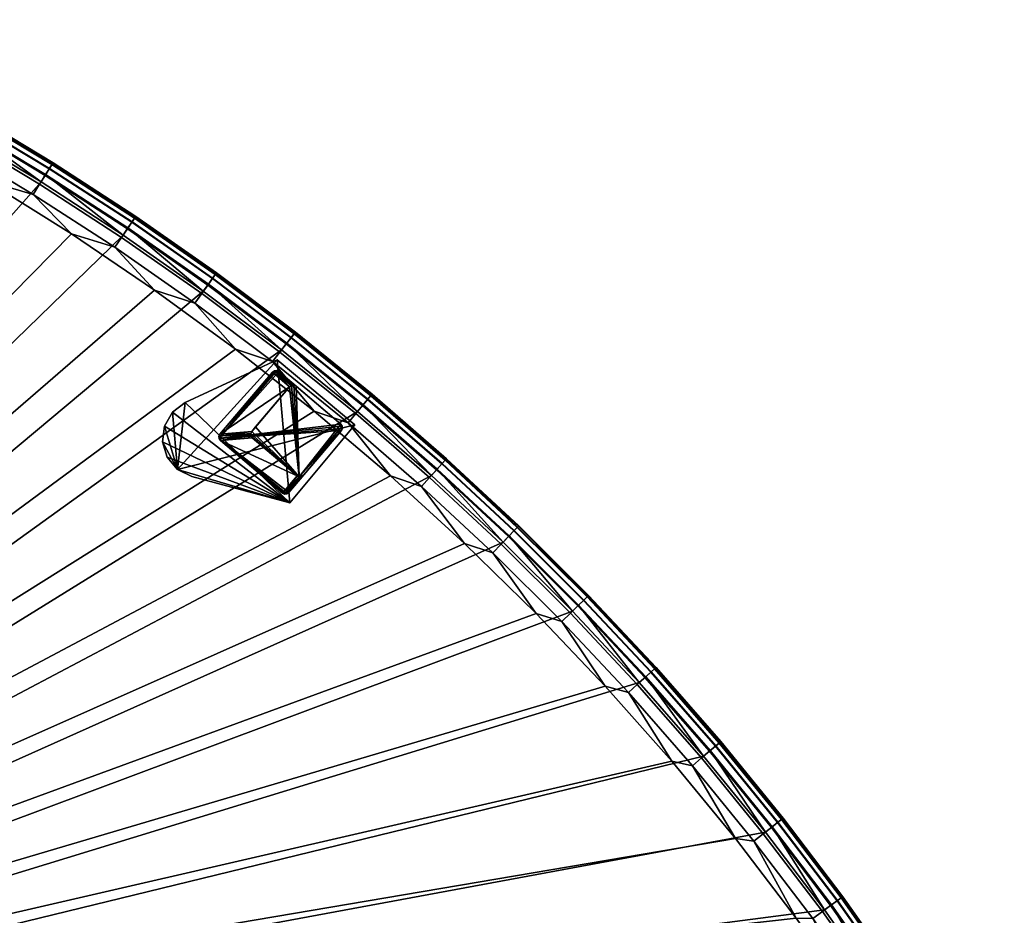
# Model space of a CAD drawing. Header units: inches. Extents: x 0 to 54.6, y -45.5 to 0.
# Tile 135 of 135: x 32.6 to 54.4, y -26.2 to -6.4. Entities that reach past the tile are written whole.
import ezdxf

# ---------------------------------------------------------------- set-up
doc = ezdxf.new("R2010")
doc.units = ezdxf.units.IN
doc.header["$LTSCALE"] = 0.03937
doc.header["$MEASUREMENT"] = 0
for name, color, linetype in [('A-FURN-3-ST', 151, 'Continuous'), ('A-FURN-3-ST-LG', 252, 'Continuous'), ('A-FURN-3-ST-LGHW', 32, 'Continuous')]:
    doc.layers.add(name, color=color, linetype=linetype)

msp = doc.modelspace()

# ---------------------------------------------------------------- meshes
at = {"layer": 'A-FURN-3-ST'}
mesh = msp.add_polyface(dxfattribs=at)
corners = [(33.785, -11.134, 18), (32.938, -10.257, 17.963), (31.905, -9.957, 18), (31.092, -9.147, 17.963), (29.984, -8.848, 18), (29.208, -8.103, 17.963), (28.025, -7.809, 18), (35.18, -10.784, 17.185), (35.201, -10.753, 16.901), (33.35, -9.597, 17.185), (33.292, -9.69, 17.45), (35.118, -10.875, 17.45), (33.199, -9.838, 17.678), (35.021, -11.02, 17.678), (33.079, -10.032, 17.853), (34.893, -11.209, 17.853), (33.37, -9.565, 16.901), (31.481, -8.474, 17.185), (31.426, -8.569, 17.45), (31.338, -8.72, 17.678), (31.224, -8.918, 17.853), (31.5, -8.441, 16.901), (29.573, -7.416, 17.185), (29.522, -7.513, 17.45), (29.44, -7.668, 17.678), (29.333, -7.869, 17.853), (29.591, -7.383, 16.901), (35.206, -10.745, 5.5), (33.375, -9.557, 5.5), (31.504, -8.434, 5.5), (29.595, -7.375, 5.5), (27.647, -6.391, 16.901), (35.185, -10.777, 5.309), (33.355, -9.59, 5.309), (31.485, -8.466, 5.309), (29.577, -7.409, 5.309), (31.431, -8.56, 5.147), (29.526, -7.504, 5.147), (31.35, -8.701, 5.038), (29.45, -7.648, 5.038), (29.36, -7.817, 5), (31.254, -8.867, 5), (33.11, -9.981, 5), (33.211, -9.819, 5.038), (34.926, -11.16, 5), (35.124, -10.867, 5.147), (35.033, -11.001, 5.038), (33.297, -9.682, 5.147)]
mesh.append_faces([[corners[k] for k in face] for face in [(0, 1, 2), (2, 1, 3), (2, 3, 4), (4, 3, 5), (4, 5, 6), (7, 8, 9), (7, 9, 10, 11), (11, 10, 12, 13), (13, 12, 14, 15), (8, 16, 9), (9, 16, 17), (9, 17, 18, 10), (10, 18, 19, 12), (12, 19, 20, 14), (14, 20, 3, 1), (16, 21, 17), (17, 21, 22), (17, 22, 23, 18), (18, 23, 24, 19), (19, 24, 25, 20), (20, 25, 5, 3), (21, 26, 22), (8, 27, 28), (8, 28, 16), (16, 28, 29), (16, 29, 21), (21, 29, 26), (26, 29, 30), (26, 30, 31), (27, 32, 28), (28, 32, 33), (28, 33, 29), (29, 33, 34), (29, 34, 35), (35, 34, 36, 37), (37, 36, 38, 39), (39, 38, 40), (40, 38, 41), (41, 38, 42), (42, 38, 43), (42, 43, 44), (30, 29, 35), (45, 46, 43, 47), (47, 43, 38, 36), (32, 45, 47, 33), (33, 47, 36, 34)]])
mesh = msp.add_polyface(dxfattribs=at)
corners = [(40.847, -16.491, 18), (41.535, -16.722, 17.963), (39.908, -15.312, 17.963), (39.154, -15.058, 18), (38.232, -13.958, 17.963), (41.865, -16.355, 17.678), (40.224, -14.933, 17.678), (40.078, -15.108, 17.853), (41.712, -16.525, 17.853), (42.08, -16.115, 16.901), (40.431, -14.686, 16.901), (40.407, -14.715, 17.185), (38.71, -13.345, 17.185), (38.535, -13.569, 17.678), (38.395, -13.749, 17.853), (40.437, -14.679, 5.5), (42.06, -16.137, 5.309), (40.412, -14.708, 5.309), (40.115, -15.063, 5), (38.549, -13.551, 5.038), (40.238, -14.916, 5.038), (41.752, -16.481, 5), (16.283, -31.466, 5), (14.784, -30.736, 5), (54.008, -31.53, 5), (52.886, -29.678, 5), (51.7, -27.867, 5), (50.452, -26.097, 5), (49.144, -24.372, 5), (47.776, -22.693, 5), (46.352, -21.063, 5), (44.872, -19.483, 5), (43.338, -17.955, 5), (38.431, -13.702, 5), (36.701, -12.401, 5), (34.926, -11.16, 5), (33.11, -9.981, 5), (31.254, -8.867, 5), (29.36, -7.817, 5), (16.558, -30.932, 18), (53.481, -31.834, 18), (15.034, -30.19, 18), (52.33, -29.938, 18), (51.112, -28.085, 18), (49.828, -26.276, 18), (48.481, -24.515, 18), (47.071, -22.803, 18), (45.601, -21.142, 18), (44.072, -19.535, 18), (42.487, -17.985, 18), (37.412, -13.686, 18), (35.621, -12.377, 18), (33.785, -11.134, 18), (31.905, -9.957, 18), (29.984, -8.848, 18), (13.477, -29.521, 18), (28.025, -7.809, 18)]
mesh.append_faces([[corners[k] for k in face] for face in [(0, 1, 2), (0, 2, 3), (3, 2, 4), (5, 6, 7, 8), (8, 7, 2, 1), (9, 10, 11), (11, 10, 12), (6, 13, 14, 7), (7, 14, 4, 2), (15, 16, 17), (18, 19, 20), (18, 20, 21), (22, 23, 24), (24, 23, 25), (25, 23, 26), (26, 23, 27), (27, 23, 28), (28, 23, 29), (29, 23, 30), (30, 23, 31), (31, 23, 32), (32, 23, 21), (21, 23, 18), (18, 23, 33), (33, 23, 34), (34, 23, 35), (35, 23, 36), (36, 23, 37), (37, 23, 38), (39, 40, 41), (41, 40, 42), (41, 42, 43), (43, 44, 41), (41, 44, 45), (41, 45, 46), (46, 47, 41), (41, 47, 48), (41, 48, 49), (49, 0, 41), (41, 0, 3), (41, 3, 50), (50, 51, 41), (41, 51, 52), (41, 52, 53), (53, 54, 41), (55, 54, 56)]])
mesh = msp.add_polyface(dxfattribs=at)
corners = [(39.154, -15.058, 18), (38.232, -13.958, 17.963), (37.412, -13.686, 18), (36.511, -12.663, 17.963), (35.621, -12.377, 18), (34.745, -11.429, 17.963), (33.785, -11.134, 18), (32.938, -10.257, 17.963), (40.407, -14.715, 17.185), (38.71, -13.345, 17.185), (38.643, -13.431, 17.45), (40.336, -14.799, 17.45), (38.535, -13.569, 17.678), (40.224, -14.933, 17.678), (40.431, -14.686, 16.901), (38.733, -13.315, 16.901), (36.967, -12.034, 17.185), (36.903, -12.123, 17.45), (36.8, -12.264, 17.678), (36.666, -12.449, 17.853), (38.395, -13.749, 17.853), (36.989, -12.003, 16.901), (35.18, -10.784, 17.185), (35.118, -10.875, 17.45), (35.021, -11.02, 17.678), (34.893, -11.209, 17.853), (35.201, -10.753, 16.901), (33.079, -10.032, 17.853), (40.437, -14.679, 5.5), (38.739, -13.308, 5.5), (36.994, -11.996, 5.5), (35.206, -10.745, 5.5), (40.412, -14.708, 5.309), (38.715, -13.338, 5.309), (36.972, -12.027, 5.309), (35.185, -10.777, 5.309), (34.926, -11.16, 5), (33.211, -9.819, 5.038), (35.033, -11.001, 5.038), (36.701, -12.401, 5), (36.813, -12.246, 5.038), (38.431, -13.702, 5), (38.549, -13.551, 5.038), (40.115, -15.063, 5), (40.343, -14.792, 5.147), (40.238, -14.916, 5.038), (38.649, -13.423, 5.147), (36.908, -12.114, 5.147), (35.124, -10.867, 5.147)]
mesh.append_faces([[corners[k] for k in face] for face in [(0, 1, 2), (2, 1, 3), (2, 3, 4), (4, 3, 5), (4, 5, 6), (6, 5, 7), (8, 9, 10, 11), (11, 10, 12, 13), (14, 15, 9), (9, 15, 16), (9, 16, 17, 10), (10, 17, 18, 12), (12, 18, 19, 20), (20, 19, 3, 1), (15, 21, 16), (16, 21, 22), (16, 22, 23, 17), (17, 23, 24, 18), (18, 24, 25, 19), (19, 25, 5, 3), (21, 26, 22), (25, 27, 7, 5), (14, 28, 29), (14, 29, 15), (15, 29, 30), (15, 30, 21), (21, 30, 31), (21, 31, 26), (28, 32, 29), (29, 32, 33), (29, 33, 30), (30, 33, 34), (30, 34, 31), (31, 34, 35), (36, 37, 38), (36, 38, 39), (39, 38, 40), (39, 40, 41), (41, 40, 42), (41, 42, 43), (44, 45, 42, 46), (46, 42, 40, 47), (47, 40, 38, 48), (32, 44, 46, 33), (33, 46, 47, 34), (34, 47, 48, 35)]])
mesh = msp.add_polyface(dxfattribs=at)
corners = [(44.072, -19.535, 18), (44.639, -19.709, 17.963), (43.113, -18.189, 17.963), (42.487, -17.985, 18), (41.535, -16.722, 17.963), (40.847, -16.491, 18), (46.717, -20.734, 16.901), (45.225, -19.141, 16.901), (45.198, -19.167, 17.185), (43.652, -17.628, 17.185), (43.576, -17.707, 17.45), (45.119, -19.244, 17.45), (43.455, -17.833, 17.678), (44.993, -19.365, 17.678), (43.297, -17.997, 17.853), (44.83, -19.524, 17.853), (43.679, -17.601, 16.901), (42.055, -16.143, 17.185), (41.981, -16.225, 17.45), (41.865, -16.355, 17.678), (41.712, -16.525, 17.853), (42.08, -16.115, 16.901), (40.407, -14.715, 17.185), (40.336, -14.799, 17.45), (40.224, -14.933, 17.678), (45.231, -19.135, 5.5), (43.685, -17.595, 5.5), (42.086, -16.109, 5.5), (40.437, -14.679, 5.5), (40.431, -14.686, 16.901), (46.695, -20.753, 5.309), (45.204, -19.161, 5.309), (43.658, -17.622, 5.309), (42.06, -16.137, 5.309), (41.752, -16.481, 5), (40.238, -14.916, 5.038), (41.879, -16.338, 5.038), (43.338, -17.955, 5), (43.47, -17.817, 5.038), (44.872, -19.483, 5), (45.009, -19.349, 5.038), (46.352, -21.063, 5), (45.126, -19.237, 5.147), (43.583, -17.7, 5.147), (41.988, -16.218, 5.147), (40.343, -14.792, 5.147), (46.614, -20.826, 5.147), (40.412, -14.708, 5.309)]
mesh.append_faces([[corners[k] for k in face] for face in [(0, 1, 2), (0, 2, 3), (3, 2, 4), (3, 4, 5), (6, 7, 8), (8, 7, 9), (8, 9, 10, 11), (11, 10, 12, 13), (13, 12, 14, 15), (15, 14, 2, 1), (7, 16, 9), (9, 16, 17), (9, 17, 18, 10), (10, 18, 19, 12), (12, 19, 20, 14), (14, 20, 4, 2), (16, 21, 17), (17, 21, 22), (17, 22, 23, 18), (18, 23, 24, 19), (6, 25, 7), (7, 25, 26), (7, 26, 16), (16, 26, 27), (16, 27, 21), (21, 27, 28), (21, 28, 29), (25, 30, 31), (25, 31, 26), (26, 31, 32), (26, 32, 27), (27, 32, 33), (27, 33, 28), (34, 35, 36), (34, 36, 37), (37, 36, 38), (37, 38, 39), (39, 38, 40), (39, 40, 41), (42, 40, 38, 43), (43, 38, 36, 44), (44, 36, 35, 45), (30, 46, 42, 31), (31, 42, 43, 32), (32, 43, 44, 33), (33, 44, 45, 47)]])
mesh = msp.add_polyface(dxfattribs=at)
corners = [(48.481, -24.515, 18), (48.889, -24.573, 17.963), (47.529, -22.903, 17.963), (47.071, -22.803, 18), (46.112, -21.281, 17.963), (45.601, -21.142, 18), (44.639, -19.709, 17.963), (44.072, -19.535, 18), (50.849, -25.808, 16.901), (49.53, -24.069, 16.901), (49.501, -24.092, 17.185), (48.124, -22.401, 17.185), (48.04, -22.472, 17.45), (49.414, -24.16, 17.45), (47.906, -22.585, 17.678), (49.277, -24.268, 17.678), (47.732, -22.732, 17.853), (49.098, -24.409, 17.853), (48.152, -22.377, 16.901), (46.689, -20.759, 17.185), (46.607, -20.833, 17.45), (46.477, -20.95, 17.678), (46.309, -21.103, 17.853), (46.717, -20.734, 16.901), (45.198, -19.167, 17.185), (45.119, -19.244, 17.45), (44.993, -19.365, 17.678), (44.83, -19.524, 17.853), (49.537, -24.064, 5.5), (48.159, -22.371, 5.5), (46.723, -20.728, 5.5), (45.231, -19.135, 5.5), (50.825, -25.825, 5.309), (49.507, -24.087, 5.309), (48.13, -22.396, 5.309), (46.695, -20.753, 5.309), (46.352, -21.063, 5), (45.009, -19.349, 5.038), (46.494, -20.934, 5.038), (47.776, -22.693, 5), (47.923, -22.57, 5.038), (49.144, -24.372, 5), (49.294, -24.254, 5.038), (49.422, -24.154, 5.147), (48.047, -22.465, 5.147), (46.614, -20.826, 5.147), (45.126, -19.237, 5.147)]
mesh.append_faces([[corners[k] for k in face] for face in [(0, 1, 2), (0, 2, 3), (3, 2, 4), (3, 4, 5), (5, 4, 6), (5, 6, 7), (8, 9, 10), (10, 9, 11), (10, 11, 12, 13), (13, 12, 14, 15), (15, 14, 16, 17), (17, 16, 2, 1), (9, 18, 11), (11, 18, 19), (11, 19, 20, 12), (12, 20, 21, 14), (14, 21, 22, 16), (16, 22, 4, 2), (18, 23, 19), (19, 23, 24), (19, 24, 25, 20), (20, 25, 26, 21), (21, 26, 27, 22), (22, 27, 6, 4), (8, 28, 9), (9, 28, 29), (9, 29, 18), (18, 29, 30), (18, 30, 23), (23, 30, 31), (28, 32, 33), (28, 33, 29), (29, 33, 34), (29, 34, 30), (30, 34, 35), (30, 35, 31), (36, 37, 38), (36, 38, 39), (39, 38, 40), (39, 40, 41), (41, 40, 42), (43, 42, 40, 44), (44, 40, 38, 45), (45, 38, 37, 46), (33, 43, 44, 34), (34, 44, 45, 35)]])
mesh = msp.add_polyface(dxfattribs=at)
corners = [(52.33, -29.938, 18), (52.612, -29.852, 17.963), (51.432, -28.05, 17.963), (52.836, -29.71, 17.853), (51.652, -27.9, 17.853), (53.029, -29.589, 17.678), (51.84, -27.772, 17.678), (53.177, -29.496, 17.45), (51.985, -27.674, 17.45), (53.27, -29.437, 17.185), (52.076, -27.612, 17.185), (53.302, -29.417, 16.901), (52.107, -27.591, 16.901), (50.819, -25.83, 17.185), (50.73, -25.895, 17.45), (50.589, -25.998, 17.678), (50.405, -26.133, 17.853), (50.191, -26.289, 17.963), (51.112, -28.085, 18), (49.828, -26.276, 18), (48.889, -24.573, 17.963), (48.481, -24.515, 18), (50.849, -25.808, 16.901), (49.501, -24.092, 17.185), (49.414, -24.16, 17.45), (49.277, -24.268, 17.678), (49.098, -24.409, 17.853), (54.433, -31.283, 16.901), (53.309, -29.412, 5.5), (52.114, -27.586, 5.5), (50.856, -25.803, 5.5), (49.537, -24.064, 5.5), (53.277, -29.433, 5.309), (52.082, -27.607, 5.309), (50.825, -25.825, 5.309), (49.144, -24.372, 5), (49.294, -24.254, 5.038), (50.452, -26.097, 5), (50.607, -25.984, 5.038), (51.7, -27.867, 5), (51.858, -27.759, 5.038), (52.886, -29.678, 5), (53.048, -29.576, 5.038), (53.185, -29.49, 5.147), (51.993, -27.668, 5.147), (50.738, -25.889, 5.147), (49.422, -24.154, 5.147), (49.507, -24.087, 5.309)]
mesh.append_faces([[corners[k] for k in face] for face in [(0, 1, 2), (2, 1, 3, 4), (4, 3, 5, 6), (6, 5, 7, 8), (8, 7, 9, 10), (10, 9, 11), (11, 12, 10), (10, 12, 13), (10, 13, 14, 8), (8, 14, 15, 6), (6, 15, 16, 4), (4, 16, 17, 2), (2, 17, 18), (18, 17, 19), (19, 17, 20), (19, 20, 21), (12, 22, 13), (13, 22, 23), (13, 23, 24, 14), (14, 24, 25, 15), (15, 25, 26, 16), (16, 26, 20, 17), (18, 0, 2), (27, 28, 11), (11, 28, 29), (11, 29, 12), (12, 29, 30), (12, 30, 22), (22, 30, 31), (28, 32, 29), (29, 32, 33), (29, 33, 30), (30, 33, 34), (30, 34, 31), (35, 36, 37), (37, 36, 38), (37, 38, 39), (39, 38, 40), (39, 40, 41), (41, 40, 42), (43, 42, 40, 44), (44, 40, 38, 45), (45, 38, 36, 46), (33, 32, 43, 44), (33, 44, 45, 34), (34, 45, 46, 47)]])
at = {"layer": 'A-FURN-3-ST-LG'}
mesh = msp.add_polyface(dxfattribs=at)
corners = [(37.052, -15.664, 4.796), (38.455, -16.869, 4.796), (37.081, -15.706, 4.796), (38.502, -16.891, 4.796), (38.553, -16.886, 4.796), (38.596, -16.856, 4.796), (39.758, -15.484, 4.796), (39.78, -15.437, 4.796), (39.775, -15.385, 4.796), (39.746, -15.343, 4.796), (38.373, -14.181, 4.796), (38.326, -14.159, 4.796), (38.274, -14.163, 4.796), (38.232, -14.193, 4.796), (37.07, -15.566, 4.796), (37.048, -15.613, 4.796), (39.775, -15.385, 0), (39.746, -15.343, 0), (39.78, -15.437, 0), (39.758, -15.484, 0), (38.755, -14.504, 0), (38.708, -14.482, 0), (38.656, -14.486, 0), (38.613, -14.515, 0), (38.778, -16.487, 0), (38.824, -16.509, 0), (38.876, -16.505, 0), (38.919, -16.475, 0), (37.785, -15.648, 0), (37.756, -15.605, 0), (37.752, -15.554, 0), (37.774, -15.508, 0), (37.859, -15.406, 0)]
mesh.append_faces([[corners[k] for k in face] for face in [(17, 9, 16), (9, 8, 16), (19, 18, 6), (18, 7, 6), (9, 17, 10), (17, 20, 10), (10, 20, 11), (20, 21, 11), (11, 21, 12), (21, 22, 12), (12, 22, 13), (22, 23, 13), (1, 24, 3), (24, 25, 3), (3, 25, 4), (25, 26, 4), (5, 4, 27), (4, 26, 27), (27, 19, 5), (19, 6, 5), (28, 24, 2), (24, 1, 2), (28, 2, 29), (2, 0, 29), (29, 0, 30), (0, 15, 30), (30, 15, 31), (15, 14, 31), (31, 14, 23), (14, 13, 23)]])
mesh.append_faces([[corners[k] for k in face] for face in [(31, 32, 25)]], dxfattribs={"vtx0": -1, "vtx1": -1})
mesh.append_faces([[corners[k] for k in face] for face in [(32, 31, 23), (32, 23, 25)]], dxfattribs={"vtx0": -1, "vtx2": -1})
mesh.append_faces([[corners[k] for k in face] for face in [(2, 1, 0), (16, 8, 18), (24, 28, 25), (23, 22, 25)]], dxfattribs={"vtx1": -1})
mesh.append_faces([[corners[k] for k in face] for face in [(1, 3, 0), (3, 4, 0), (4, 5, 0), (5, 6, 0), (6, 7, 0), (7, 8, 0), (8, 9, 0), (9, 10, 0), (10, 11, 0), (11, 12, 0), (12, 13, 0), (13, 14, 0), (28, 29, 25), (29, 30, 25), (22, 21, 25), (21, 20, 25), (20, 17, 25), (17, 16, 25), (16, 18, 25), (18, 19, 25), (19, 27, 25)]], dxfattribs={"vtx1": -1, "vtx2": -1})
mesh.append_faces([[corners[k] for k in face] for face in [(14, 15, 0), (8, 7, 18), (30, 31, 25), (27, 26, 25)]], dxfattribs={"vtx2": -1})
at = {"layer": 'A-FURN-3-ST-LGHW'}
mesh = msp.add_polyface(dxfattribs=at)
corners = [(38.614, -17.085, 5), (36.128, -16.346, 5), (36.444, -16.504, 5), (35.901, -16.075, 5), (35.799, -15.736, 5), (35.84, -15.385, 5), (36.017, -15.078, 5), (36.3, -14.867, 5), (38.336, -13.917, 5), (40.059, -15.362, 5), (36.444, -16.504, 4.75), (36.128, -16.346, 4.75), (35.901, -16.075, 4.75), (35.799, -15.736, 4.75), (35.84, -15.385, 4.75), (36.017, -15.078, 4.75), (36.3, -14.867, 4.75), (38.614, -17.085, 4.75), (40.059, -15.362, 4.75), (38.336, -13.917, 4.75)]
mesh.append_faces([[corners[k] for k in face] for face in [(1, 10, 2), (1, 11, 10), (3, 11, 1), (3, 12, 11), (4, 12, 3), (4, 13, 12), (5, 13, 4), (5, 14, 13), (6, 14, 5), (6, 15, 14), (16, 6, 7), (16, 15, 6), (19, 7, 8), (19, 16, 7), (0, 10, 17), (0, 2, 10)]])
mesh.append_faces([[corners[k] for k in face] for face in [(0, 1, 2), (11, 17, 10), (18, 8, 9), (17, 9, 0)]], dxfattribs={"vtx0": -1})
mesh.append_faces([[corners[k] for k in face] for face in [(0, 3, 1), (0, 4, 3), (0, 5, 4), (0, 6, 5), (0, 7, 6), (0, 8, 7), (11, 18, 17), (11, 19, 18), (11, 16, 19), (11, 15, 16), (11, 14, 15), (11, 13, 14)]], dxfattribs={"vtx0": -1, "vtx2": -1})
mesh.append_faces([[corners[k] for k in face] for face in [(0, 9, 8), (11, 12, 13), (18, 19, 8), (17, 18, 9)]], dxfattribs={"vtx2": -1})

doc.saveas('drawing.dxf')
